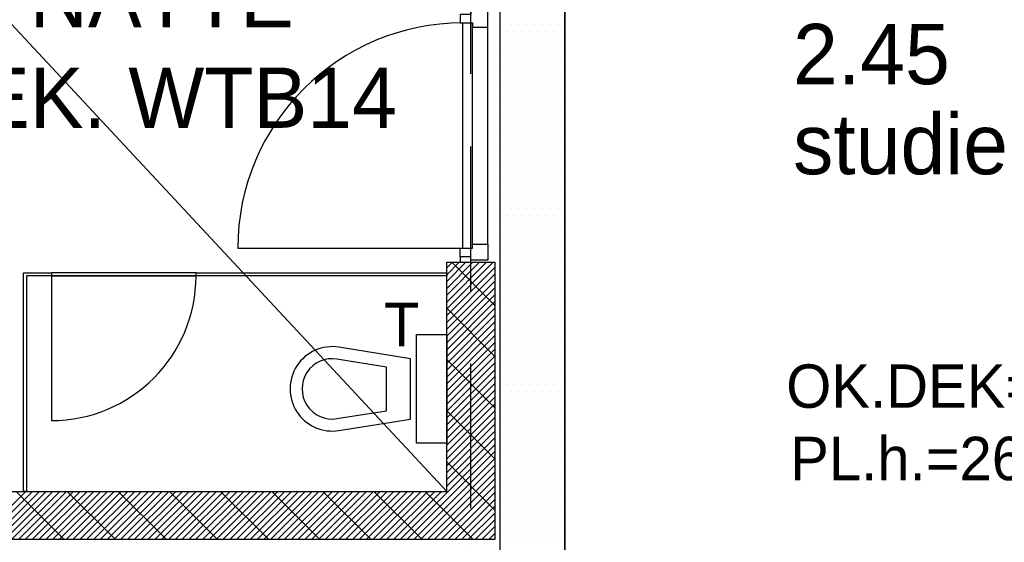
# Model space of a CAD drawing. Extents: x -1448 to 118900, y -195097 to 442500.
# Tile 38 of 103: x 30394 to 34479, y 408012 to 410178. Entities that reach past the tile are written whole.
import ezdxf

# ---------------------------------------------------------------- set-up
doc = ezdxf.new("R2010")
doc.units = 0
doc.header["$LTSCALE"] = 100
doc.linetypes.add('DASHDOT', pattern=[9, 6, -1.5, 0, -1.5])
doc.layers.get('0').update_dxf_attribs({"linetype": 'CONTINUOUS'})
for name, color, linetype in [('AL$7----_STRAMIEN', 1, 'DASHDOT'), ('AL22----_CAMPINGWANDJE', 1, 'CONTINUOUS'), ('AL28----_KONSTRUKTIE', 3, 'CONTINUOUS'), ('AL31----_DRAAIRICHTING', 1, 'CONTINUOUS'), ('AL32----_BINNENKOZ', 7, 'CONTINUOUS'), ('AL32----_DRAAIR', 7, 'CONTINUOUS'), ('AL74----_INRSANITAIR', 7, 'CONTINUOUS'), ('ALXAA---_GEWBETON', 12, 'CONTINUOUS'), ('ALXAB---_PREFABBETON', 1, 'CONTINUOUS'), ('BOUW', 8, 'CONTINUOUS'), ('KABELGOOT1', 8, 'CONTINUOUS'), ('WM521---', 1, 'CONTINUOUS')]:
    doc.layers.add(name, color=color, linetype=linetype)
doc.styles.add('BURO-018', font='BUROFONT.shx', dxfattribs={"height": 180})
doc.styles.add('BURO-025', font='BUROFONT.shx', dxfattribs={"height": 250})

# ---------------------------------------------------------------- blocks, each defined once
blk = doc.blocks.new('EH100000')
at = {"linetype": 'BYBLOCK'}
for p, q in [((1, 0.5), (0, 0.5)), ((1, 0.5, 1), (0, 0.5, 1)), ((0, -0.5, 1), (1, -0.5, 1)), ((1, -0.5), (0, -0.5))]:
    blk.add_line(p, q, dxfattribs=at)
at = {"linetype": 'BYBLOCK', "invisible_edges": 15}
for points in [[(1, -0.5), (0, -0.5), (0, 0.5), (1, 0.5)], [(0, 0.5), (1, 0.5), (1, 0.5, 1), (0, 0.5, 1)], [(0, -0.5, 1), (1, -0.5, 1), (1, -0.5), (0, -0.5)]]:
    blk.add_3dface(points, dxfattribs=at)

msp = doc.modelspace()

# ---------------------------------------------------------------- linework, layer by layer
at = {"layer": 'AL$7----_STRAMIEN', "color": 1}
msp.add_lwpolyline([(32265.4, 371249), (32265.4, 439880.9)], dxfattribs=at)
at = {"layer": 'AL22----_CAMPINGWANDJE', "color": 8}
for p, q in [((30408.9, 408222.7), (30408.9, 409129.2)), ((30408.9, 409129.2), (30525.4, 409129.2)), ((30525.4, 409116.2), (30421.9, 409116.2)), ((30421.9, 409116.2), (30421.9, 408222.7)), ((30525.4, 409129.2), (30525.4, 409116.2)), ((31125.4, 409116.2), (31125.4, 409129.2)), ((31125.4, 409129.2), (32165.4, 409129.2)), ((32165.4, 409116.2), (31125.4, 409116.2)), ((32165.4, 409129.2), (32165.4, 409116.2)), ((30421.9, 408222.7), (30408.9, 408222.7))]:
    msp.add_line(p, q, dxfattribs=at)
at = {"layer": 'AL28----_KONSTRUKTIE', "color": 8}
for p, q in [((32165.4, 408222.7), (32165.4, 409172.7)), ((32165.4, 409172.7), (32365.4, 409172.7)), ((32365.4, 409172.7), (32365.4, 408022.7)), ((29665.4, 408222.7), (32165.4, 408222.7)), ((32365.4, 408022.7), (29665.4, 408022.7))]:
    msp.add_line(p, q, dxfattribs=at)
at = {"layer": 'AL31----_DRAAIRICHTING', "color": 8}
for p, q in [((31125.4, 409116.2), (30525.4, 409116.2)), ((30525.4, 409116.2), (30525.4, 408516.2))]:
    msp.add_line(p, q, dxfattribs=at)
msp.add_arc((30525.4, 409116.2), 600, 270, 0, dxfattribs=at)
at = {"layer": 'AL32----_BINNENKOZ', "color": 8}
for p, q in [((31125.4, 409129.2), (30525.4, 409129.2)), ((30525.4, 409129.2), (30525.4, 409116.2)), ((30525.4, 409116.2), (31125.4, 409116.2)), ((31125.4, 409116.2), (31125.4, 409129.2))]:
    msp.add_line(p, q, dxfattribs=at)
for points in [[(32221.4, 410199.7), (32221.4, 410164.7), (32272.4, 410164.7), (32272.4, 410147.7), (32335.4, 410147.7), (32335.4, 410214.7), (32265.4, 410214.7), (32265.4, 410199.7), (32221.4, 410199.7)], [(32232.4, 409230.7), (32232.4, 410164.7)], [(32272.4, 409230.7), (32272.4, 410164.7)], [(32221.4, 409195.7), (32221.4, 409230.7), (32272.4, 409230.7), (32272.4, 409247.7), (32335.4, 409247.7), (32335.4, 409180.7), (32265.4, 409180.7), (32265.4, 409195.7), (32221.4, 409195.7)], [(32221.4, 409195.7), (32221.4, 409172.7), (32265.4, 409172.7), (32265.4, 409195.7)]]:
    msp.add_lwpolyline(points, dxfattribs=at)
at = {"layer": 'AL32----_BINNENKOZ', "color": 8, "linetype": 'CONTINUOUS'}
msp.add_lwpolyline([(32335.4, 409247.7), (32335.4, 410147.7)], dxfattribs=at)
at = {"layer": 'AL32----_DRAAIR', "color": 8}
msp.add_lwpolyline([(31298.4, 409230.7), (32232.4, 409230.7)], dxfattribs=at)
msp.add_arc((32232.4, 409230.7), 934, 90, 180, dxfattribs=at)
at = {"layer": 'AL74----_INRSANITAIR', "color": 8, "linetype": 'CONTINUOUS'}
msp.add_lwpolyline([(32165.4, 408422.7), (32040.4, 408422.7), (32040.4, 408872.7), (32165.4, 408872.7), (32165.4, 408422.7)], dxfattribs=at)
for points in [[(31718.2, 408475), (32015.4, 408522.7), (32015.4, 408772.7), (31718.2, 408820.5, 1.173599)], [(31710.2, 408524.3), (31915.4, 408557.3), (31915.4, 408738.2), (31710.2, 408771.1, 1.173599)]]:
    msp.add_lwpolyline(points, format="xyb", close=True, dxfattribs=at)
at = {"layer": 'ALXAA---_GEWBETON', "color": 8}
for p, q in [((32165.4, 409149.3), (32188.9, 409172.7)), ((32165.4, 409121), (32217.1, 409172.7)), ((32165.4, 409092.7), (32245.4, 409172.7)), ((32165.4, 409064.4), (32273.7, 409172.7)), ((32165.4, 409036.1), (32302, 409172.7)), ((32165.4, 409007.8), (32330.3, 409172.7)), ((32165.4, 408979.6), (32358.6, 409172.7)), ((32165.4, 408951.3), (32365.4, 409151.3)), ((32165.4, 408923), (32365.4, 409123)), ((32165.4, 408894.7), (32365.4, 409094.7)), ((32165.4, 408866.4), (32365.4, 409066.4)), ((32165.4, 408838.1), (32365.4, 409038.1)), ((32165.4, 408809.8), (32365.4, 409009.8)), ((32165.4, 408781.6), (32365.4, 408981.6)), ((32165.4, 408753.3), (32365.4, 408953.3)), ((32165.4, 408725), (32365.4, 408925)), ((32165.4, 408696.7), (32365.4, 408896.7)), ((32165.4, 408668.4), (32365.4, 408868.4)), ((32165.4, 408640.1), (32365.4, 408840.1)), ((32165.4, 408611.9), (32365.4, 408811.9)), ((32165.4, 408583.6), (32365.4, 408783.6)), ((32165.4, 408555.3), (32365.4, 408755.3)), ((32165.4, 408527), (32365.4, 408727)), ((32165.4, 408498.7), (32365.4, 408698.7)), ((32165.4, 408470.4), (32365.4, 408670.4)), ((32165.4, 408442.2), (32365.4, 408642.2)), ((32165.4, 408413.9), (32365.4, 408613.9)), ((32165.4, 408385.6), (32365.4, 408585.6)), ((32165.4, 408357.3), (32365.4, 408557.3)), ((32165.4, 408329), (32365.4, 408529)), ((32165.4, 408300.7), (32365.4, 408500.7)), ((32165.4, 408272.4), (32365.4, 408472.4)), ((31972.2, 408022.7), (32365.4, 408415.9)), ((32165.4, 408244.2), (32365.4, 408444.2)), ((32000.5, 408022.7), (32365.4, 408387.6)), ((32028.8, 408022.7), (32365.4, 408359.3)), ((32057.1, 408022.7), (32365.4, 408331)), ((32085.4, 408022.7), (32365.4, 408302.7)), ((32113.7, 408022.7), (32365.4, 408274.5)), ((32141.9, 408022.7), (32365.4, 408246.2)), ((30218.6, 408022.7), (30418.6, 408222.7)), ((30246.9, 408022.7), (30446.9, 408222.7)), ((30275.2, 408022.7), (30475.2, 408222.7)), ((30303.5, 408022.7), (30503.5, 408222.7)), ((30331.8, 408022.7), (30531.8, 408222.7)), ((30360, 408022.7), (30560, 408222.7)), ((30388.3, 408022.7), (30588.3, 408222.7)), ((30416.6, 408022.7), (30616.6, 408222.7)), ((30444.9, 408022.7), (30644.9, 408222.7)), ((30473.2, 408022.7), (30673.2, 408222.7)), ((30501.5, 408022.7), (30701.5, 408222.7)), ((30529.7, 408022.7), (30729.7, 408222.7)), ((30558, 408022.7), (30758, 408222.7)), ((30586.3, 408022.7), (30786.3, 408222.7)), ((30614.6, 408022.7), (30814.6, 408222.7)), ((30642.9, 408022.7), (30842.9, 408222.7)), ((30671.2, 408022.7), (30871.2, 408222.7)), ((30699.5, 408022.7), (30899.5, 408222.7)), ((30727.7, 408022.7), (30927.7, 408222.7)), ((30756, 408022.7), (30956, 408222.7)), ((30784.3, 408022.7), (30984.3, 408222.7)), ((30812.6, 408022.7), (31012.6, 408222.7)), ((30840.9, 408022.7), (31040.9, 408222.7)), ((30869.2, 408022.7), (31069.2, 408222.7)), ((30897.4, 408022.7), (31097.4, 408222.7)), ((30925.7, 408022.7), (31125.7, 408222.7)), ((30954, 408022.7), (31154, 408222.7)), ((30982.3, 408022.7), (31182.3, 408222.7)), ((31010.6, 408022.7), (31210.6, 408222.7)), ((31038.9, 408022.7), (31238.9, 408222.7)), ((31067.1, 408022.7), (31267.1, 408222.7)), ((31095.4, 408022.7), (31295.4, 408222.7)), ((31123.7, 408022.7), (31323.7, 408222.7)), ((31152, 408022.7), (31352, 408222.7)), ((31180.3, 408022.7), (31380.3, 408222.7)), ((31208.6, 408022.7), (31408.6, 408222.7)), ((31236.9, 408022.7), (31436.9, 408222.7)), ((31265.1, 408022.7), (31465.1, 408222.7)), ((31293.4, 408022.7), (31493.4, 408222.7)), ((31321.7, 408022.7), (31521.7, 408222.7)), ((31350, 408022.7), (31550, 408222.7)), ((31378.3, 408022.7), (31578.3, 408222.7)), ((31406.6, 408022.7), (31606.6, 408222.7)), ((31434.8, 408022.7), (31634.8, 408222.7)), ((31463.1, 408022.7), (31663.1, 408222.7)), ((31491.4, 408022.7), (31691.4, 408222.7)), ((31519.7, 408022.7), (31719.7, 408222.7)), ((31548, 408022.7), (31748, 408222.7)), ((31576.3, 408022.7), (31776.3, 408222.7)), ((31604.5, 408022.7), (31804.5, 408222.7)), ((31632.8, 408022.7), (31832.8, 408222.7)), ((31661.1, 408022.7), (31861.1, 408222.7)), ((31689.4, 408022.7), (31889.4, 408222.7)), ((31717.7, 408022.7), (31917.7, 408222.7)), ((31746, 408022.7), (31946, 408222.7)), ((31774.3, 408022.7), (31974.3, 408222.7)), ((31802.5, 408022.7), (32002.5, 408222.7)), ((31830.8, 408022.7), (32030.8, 408222.7)), ((31859.1, 408022.7), (32059.1, 408222.7)), ((31887.4, 408022.7), (32087.4, 408222.7)), ((31915.7, 408022.7), (32115.7, 408222.7)), ((31944, 408022.7), (32144, 408222.7)), ((32170.2, 408022.7), (32365.4, 408217.9)), ((32198.5, 408022.7), (32365.4, 408189.6)), ((32226.8, 408022.7), (32365.4, 408161.3)), ((32255.1, 408022.7), (32365.4, 408133)), ((32283.4, 408022.7), (32365.4, 408104.8)), ((32311.7, 408022.7), (32365.4, 408076.5)), ((32339.9, 408022.7), (32365.4, 408048.2)), ((32339.9, 408022.7), (32365.4, 408048.2))]:
    msp.add_line(p, q, dxfattribs=at)
at = {"layer": 'ALXAB---_PREFABBETON', "color": 8}
for p, q in [((32186.4, 409172.7), (32365.4, 408993.7)), ((32165.4, 408981.6), (32365.4, 408781.6)), ((32165.4, 408769.4), (32365.4, 408569.4)), ((32165.4, 408557.3), (32365.4, 408357.3)), ((32165.4, 408345.2), (32365.4, 408145.2)), ((30378.6, 408222.7), (30578.6, 408022.7)), ((30590.8, 408222.7), (30790.8, 408022.7)), ((30802.9, 408222.7), (31002.9, 408022.7)), ((31015, 408222.7), (31215, 408022.7)), ((31227.2, 408222.7), (31427.2, 408022.7)), ((31439.3, 408222.7), (31639.3, 408022.7)), ((31651.4, 408222.7), (31851.4, 408022.7)), ((31863.6, 408222.7), (32063.6, 408022.7)), ((32075.7, 408222.7), (32275.7, 408022.7))]:
    msp.add_line(p, q, dxfattribs=at)
at = {"layer": 'KABELGOOT1'}
for p, q in [((32400.9, 410159.5), (32400.9, 410159.5)), ((32416.8, 410127.7), (32416.8, 410127.7)), ((32432.6, 410159.5), (32432.6, 410159.5)), ((32448.5, 410127.7), (32448.5, 410127.7)), ((32464.4, 410159.5), (32464.4, 410159.5)), ((32480.2, 410127.7), (32480.2, 410127.7)), ((32496.1, 410159.5), (32496.1, 410159.5)), ((32512, 410127.7), (32512, 410127.7)), ((32527.9, 410159.5), (32527.9, 410159.5)), ((32543.8, 410127.7), (32543.8, 410127.7)), ((32559.6, 410159.5), (32559.6, 410159.5)), ((32575.5, 410127.7), (32575.5, 410127.7)), ((32591.4, 410159.5), (32591.4, 410159.5)), ((32607.2, 410127.7), (32607.2, 410127.7)), ((32623.1, 410159.5), (32623.1, 410159.5)), ((32639, 410127.7), (32639, 410127.7)), ((32654.9, 410159.5), (32654.9, 410159.5)), ((32400.9, 410096), (32400.9, 410096)), ((32432.6, 410096), (32432.6, 410096)), ((32464.4, 410096), (32464.4, 410096)), ((32496.1, 410096), (32496.1, 410096)), ((32527.9, 410096), (32527.9, 410096)), ((32559.6, 410096), (32559.6, 410096)), ((32591.4, 410096), (32591.4, 410096)), ((32623.1, 410096), (32623.1, 410096)), ((32654.9, 410096), (32654.9, 410096)), ((32416.8, 410064.2), (32416.8, 410064.2)), ((32448.5, 410064.2), (32448.5, 410064.2)), ((32480.2, 410064.2), (32480.2, 410064.2)), ((32512, 410064.2), (32512, 410064.2)), ((32543.8, 410064.2), (32543.8, 410064.2)), ((32575.5, 410064.2), (32575.5, 410064.2)), ((32607.2, 410064.2), (32607.2, 410064.2)), ((32639, 410064.2), (32639, 410064.2)), ((32400.9, 410032.5), (32400.9, 410032.5)), ((32432.6, 410032.5), (32432.6, 410032.5)), ((32464.4, 410032.5), (32464.4, 410032.5)), ((32496.1, 410032.5), (32496.1, 410032.5)), ((32527.9, 410032.5), (32527.9, 410032.5)), ((32559.6, 410032.5), (32559.6, 410032.5)), ((32591.4, 410032.5), (32591.4, 410032.5)), ((32623.1, 410032.5), (32623.1, 410032.5)), ((32654.9, 410032.5), (32654.9, 410032.5)), ((32400.9, 409969), (32400.9, 409969)), ((32416.8, 410000.7), (32416.8, 410000.7)), ((32432.6, 409969), (32432.6, 409969)), ((32448.5, 410000.7), (32448.5, 410000.7)), ((32464.4, 409969), (32464.4, 409969)), ((32480.2, 410000.7), (32480.2, 410000.7)), ((32496.1, 409969), (32496.1, 409969)), ((32512, 410000.7), (32512, 410000.7)), ((32527.9, 409969), (32527.9, 409969)), ((32543.8, 410000.7), (32543.8, 410000.7)), ((32559.6, 409969), (32559.6, 409969)), ((32575.5, 410000.7), (32575.5, 410000.7)), ((32591.4, 409969), (32591.4, 409969)), ((32607.2, 410000.7), (32607.2, 410000.7)), ((32623.1, 409969), (32623.1, 409969)), ((32639, 410000.7), (32639, 410000.7)), ((32654.9, 409969), (32654.9, 409969)), ((32416.8, 409937.2), (32416.8, 409937.2)), ((32448.5, 409937.2), (32448.5, 409937.2)), ((32480.2, 409937.2), (32480.2, 409937.2)), ((32512, 409937.2), (32512, 409937.2)), ((32543.8, 409937.2), (32543.8, 409937.2)), ((32575.5, 409937.2), (32575.5, 409937.2)), ((32607.2, 409937.2), (32607.2, 409937.2)), ((32639, 409937.2), (32639, 409937.2)), ((32400.9, 409905.5), (32400.9, 409905.5)), ((32432.6, 409905.5), (32432.6, 409905.5)), ((32464.4, 409905.5), (32464.4, 409905.5)), ((32496.1, 409905.5), (32496.1, 409905.5)), ((32527.9, 409905.5), (32527.9, 409905.5)), ((32559.6, 409905.5), (32559.6, 409905.5)), ((32591.4, 409905.5), (32591.4, 409905.5)), ((32623.1, 409905.5), (32623.1, 409905.5)), ((32654.9, 409905.5), (32654.9, 409905.5)), ((32400.9, 409842), (32400.9, 409842)), ((32416.8, 409873.7), (32416.8, 409873.7)), ((32432.6, 409842), (32432.6, 409842)), ((32448.5, 409873.7), (32448.5, 409873.7)), ((32464.4, 409842), (32464.4, 409842)), ((32480.2, 409873.7), (32480.2, 409873.7)), ((32496.1, 409842), (32496.1, 409842)), ((32512, 409873.7), (32512, 409873.7)), ((32527.9, 409842), (32527.9, 409842)), ((32543.8, 409873.7), (32543.8, 409873.7)), ((32559.6, 409842), (32559.6, 409842)), ((32575.5, 409873.7), (32575.5, 409873.7)), ((32591.4, 409842), (32591.4, 409842)), ((32607.2, 409873.7), (32607.2, 409873.7)), ((32623.1, 409842), (32623.1, 409842)), ((32639, 409873.7), (32639, 409873.7)), ((32654.9, 409842), (32654.9, 409842)), ((32416.8, 409810.2), (32416.8, 409810.2)), ((32448.5, 409810.2), (32448.5, 409810.2)), ((32480.2, 409810.2), (32480.2, 409810.2)), ((32512, 409810.2), (32512, 409810.2)), ((32543.8, 409810.2), (32543.8, 409810.2)), ((32575.5, 409810.2), (32575.5, 409810.2)), ((32607.2, 409810.2), (32607.2, 409810.2)), ((32639, 409810.2), (32639, 409810.2)), ((32400.9, 409778.5), (32400.9, 409778.5)), ((32432.6, 409778.5), (32432.6, 409778.5)), ((32464.4, 409778.5), (32464.4, 409778.5)), ((32496.1, 409778.5), (32496.1, 409778.5)), ((32527.9, 409778.5), (32527.9, 409778.5)), ((32559.6, 409778.5), (32559.6, 409778.5)), ((32591.4, 409778.5), (32591.4, 409778.5)), ((32623.1, 409778.5), (32623.1, 409778.5)), ((32654.9, 409778.5), (32654.9, 409778.5)), ((32416.8, 409746.7), (32416.8, 409746.7)), ((32448.5, 409746.7), (32448.5, 409746.7)), ((32480.2, 409746.7), (32480.2, 409746.7)), ((32512, 409746.7), (32512, 409746.7)), ((32543.8, 409746.7), (32543.8, 409746.7)), ((32575.5, 409746.7), (32575.5, 409746.7)), ((32607.2, 409746.7), (32607.2, 409746.7)), ((32639, 409746.7), (32639, 409746.7)), ((32400.9, 409715), (32400.9, 409715)), ((32416.8, 409683.2), (32416.8, 409683.2)), ((32432.6, 409715), (32432.6, 409715)), ((32448.5, 409683.2), (32448.5, 409683.2)), ((32464.4, 409715), (32464.4, 409715)), ((32480.2, 409683.2), (32480.2, 409683.2)), ((32496.1, 409715), (32496.1, 409715)), ((32512, 409683.2), (32512, 409683.2)), ((32527.9, 409715), (32527.9, 409715)), ((32543.8, 409683.2), (32543.8, 409683.2)), ((32559.6, 409715), (32559.6, 409715)), ((32575.5, 409683.2), (32575.5, 409683.2)), ((32591.4, 409715), (32591.4, 409715)), ((32607.2, 409683.2), (32607.2, 409683.2)), ((32623.1, 409715), (32623.1, 409715)), ((32639, 409683.2), (32639, 409683.2)), ((32654.9, 409715), (32654.9, 409715)), ((32400.9, 409651.5), (32400.9, 409651.5)), ((32432.6, 409651.5), (32432.6, 409651.5)), ((32464.4, 409651.5), (32464.4, 409651.5)), ((32496.1, 409651.5), (32496.1, 409651.5)), ((32527.9, 409651.5), (32527.9, 409651.5)), ((32559.6, 409651.5), (32559.6, 409651.5)), ((32591.4, 409651.5), (32591.4, 409651.5)), ((32623.1, 409651.5), (32623.1, 409651.5)), ((32654.9, 409651.5), (32654.9, 409651.5)), ((32416.8, 409619.7), (32416.8, 409619.7)), ((32448.5, 409619.7), (32448.5, 409619.7)), ((32480.2, 409619.7), (32480.2, 409619.7)), ((32512, 409619.7), (32512, 409619.7)), ((32543.8, 409619.7), (32543.8, 409619.7)), ((32575.5, 409619.7), (32575.5, 409619.7)), ((32607.2, 409619.7), (32607.2, 409619.7)), ((32639, 409619.7), (32639, 409619.7)), ((32400.9, 409588), (32400.9, 409588)), ((32416.8, 409556.2), (32416.8, 409556.2)), ((32432.6, 409588), (32432.6, 409588)), ((32448.5, 409556.2), (32448.5, 409556.2)), ((32464.4, 409588), (32464.4, 409588)), ((32480.2, 409556.2), (32480.2, 409556.2)), ((32496.1, 409588), (32496.1, 409588)), ((32512, 409556.2), (32512, 409556.2)), ((32527.9, 409588), (32527.9, 409588)), ((32543.8, 409556.2), (32543.8, 409556.2)), ((32559.6, 409588), (32559.6, 409588)), ((32575.5, 409556.2), (32575.5, 409556.2)), ((32591.4, 409588), (32591.4, 409588)), ((32607.2, 409556.2), (32607.2, 409556.2)), ((32623.1, 409588), (32623.1, 409588)), ((32639, 409556.2), (32639, 409556.2)), ((32654.9, 409588), (32654.9, 409588)), ((32400.9, 409524.5), (32400.9, 409524.5)), ((32432.6, 409524.5), (32432.6, 409524.5)), ((32464.4, 409524.5), (32464.4, 409524.5)), ((32496.1, 409524.5), (32496.1, 409524.5)), ((32527.9, 409524.5), (32527.9, 409524.5)), ((32559.6, 409524.5), (32559.6, 409524.5)), ((32591.4, 409524.5), (32591.4, 409524.5)), ((32623.1, 409524.5), (32623.1, 409524.5)), ((32654.9, 409524.5), (32654.9, 409524.5)), ((32416.8, 409492.7), (32416.8, 409492.7)), ((32448.5, 409492.7), (32448.5, 409492.7)), ((32480.2, 409492.7), (32480.2, 409492.7)), ((32512, 409492.7), (32512, 409492.7)), ((32543.8, 409492.7), (32543.8, 409492.7)), ((32575.5, 409492.7), (32575.5, 409492.7)), ((32607.2, 409492.7), (32607.2, 409492.7)), ((32639, 409492.7), (32639, 409492.7)), ((32400.9, 409461), (32400.9, 409461)), ((32432.6, 409461), (32432.6, 409461)), ((32464.4, 409461), (32464.4, 409461)), ((32496.1, 409461), (32496.1, 409461)), ((32527.9, 409461), (32527.9, 409461)), ((32559.6, 409461), (32559.6, 409461)), ((32591.4, 409461), (32591.4, 409461)), ((32623.1, 409461), (32623.1, 409461)), ((32654.9, 409461), (32654.9, 409461)), ((32400.9, 409397.5), (32400.9, 409397.5)), ((32416.8, 409429.2), (32416.8, 409429.2)), ((32432.6, 409397.5), (32432.6, 409397.5)), ((32448.5, 409429.2), (32448.5, 409429.2)), ((32464.4, 409397.5), (32464.4, 409397.5)), ((32480.2, 409429.2), (32480.2, 409429.2)), ((32496.1, 409397.5), (32496.1, 409397.5)), ((32512, 409429.2), (32512, 409429.2)), ((32527.9, 409397.5), (32527.9, 409397.5)), ((32543.8, 409429.2), (32543.8, 409429.2)), ((32559.6, 409397.5), (32559.6, 409397.5)), ((32575.5, 409429.2), (32575.5, 409429.2)), ((32591.4, 409397.5), (32591.4, 409397.5)), ((32607.2, 409429.2), (32607.2, 409429.2)), ((32623.1, 409397.5), (32623.1, 409397.5)), ((32639, 409429.2), (32639, 409429.2)), ((32654.9, 409397.5), (32654.9, 409397.5)), ((32416.8, 409365.7), (32416.8, 409365.7)), ((32448.5, 409365.7), (32448.5, 409365.7)), ((32480.2, 409365.7), (32480.2, 409365.7)), ((32512, 409365.7), (32512, 409365.7)), ((32543.8, 409365.7), (32543.8, 409365.7)), ((32575.5, 409365.7), (32575.5, 409365.7)), ((32607.2, 409365.7), (32607.2, 409365.7)), ((32639, 409365.7), (32639, 409365.7)), ((32400.9, 409334), (32400.9, 409334)), ((32432.6, 409334), (32432.6, 409334)), ((32464.4, 409334), (32464.4, 409334)), ((32496.1, 409334), (32496.1, 409334)), ((32527.9, 409334), (32527.9, 409334)), ((32559.6, 409334), (32559.6, 409334)), ((32591.4, 409334), (32591.4, 409334)), ((32623.1, 409334), (32623.1, 409334)), ((32654.9, 409334), (32654.9, 409334)), ((32400.9, 409270.5), (32400.9, 409270.5)), ((32416.8, 409302.2), (32416.8, 409302.2)), ((32432.6, 409270.5), (32432.6, 409270.5)), ((32448.5, 409302.2), (32448.5, 409302.2)), ((32464.4, 409270.5), (32464.4, 409270.5)), ((32480.2, 409302.2), (32480.2, 409302.2)), ((32496.1, 409270.5), (32496.1, 409270.5)), ((32512, 409302.2), (32512, 409302.2)), ((32527.9, 409270.5), (32527.9, 409270.5)), ((32543.8, 409302.2), (32543.8, 409302.2)), ((32559.6, 409270.5), (32559.6, 409270.5)), ((32575.5, 409302.2), (32575.5, 409302.2)), ((32591.4, 409270.5), (32591.4, 409270.5)), ((32607.2, 409302.2), (32607.2, 409302.2)), ((32623.1, 409270.5), (32623.1, 409270.5)), ((32639, 409302.2), (32639, 409302.2)), ((32654.9, 409270.5), (32654.9, 409270.5)), ((32416.8, 409238.7), (32416.8, 409238.7)), ((32448.5, 409238.7), (32448.5, 409238.7)), ((32480.2, 409238.7), (32480.2, 409238.7)), ((32512, 409238.7), (32512, 409238.7)), ((32543.8, 409238.7), (32543.8, 409238.7)), ((32575.5, 409238.7), (32575.5, 409238.7)), ((32607.2, 409238.7), (32607.2, 409238.7)), ((32639, 409238.7), (32639, 409238.7)), ((32400.9, 409207), (32400.9, 409207)), ((32432.6, 409207), (32432.6, 409207)), ((32464.4, 409207), (32464.4, 409207)), ((32496.1, 409207), (32496.1, 409207)), ((32527.9, 409207), (32527.9, 409207)), ((32559.6, 409207), (32559.6, 409207)), ((32591.4, 409207), (32591.4, 409207)), ((32623.1, 409207), (32623.1, 409207)), ((32654.9, 409207), (32654.9, 409207)), ((32416.8, 409175.2), (32416.8, 409175.2)), ((32448.5, 409175.2), (32448.5, 409175.2)), ((32480.2, 409175.2), (32480.2, 409175.2)), ((32512, 409175.2), (32512, 409175.2)), ((32543.8, 409175.2), (32543.8, 409175.2)), ((32575.5, 409175.2), (32575.5, 409175.2)), ((32607.2, 409175.2), (32607.2, 409175.2)), ((32639, 409175.2), (32639, 409175.2)), ((32400.9, 409143.5), (32400.9, 409143.5)), ((32416.8, 409111.7), (32416.8, 409111.7)), ((32432.6, 409143.5), (32432.6, 409143.5)), ((32448.5, 409111.7), (32448.5, 409111.7)), ((32464.4, 409143.5), (32464.4, 409143.5)), ((32480.2, 409111.7), (32480.2, 409111.7)), ((32496.1, 409143.5), (32496.1, 409143.5)), ((32512, 409111.7), (32512, 409111.7)), ((32527.9, 409143.5), (32527.9, 409143.5)), ((32543.8, 409111.7), (32543.8, 409111.7)), ((32559.6, 409143.5), (32559.6, 409143.5)), ((32575.5, 409111.7), (32575.5, 409111.7)), ((32591.4, 409143.5), (32591.4, 409143.5)), ((32607.2, 409111.7), (32607.2, 409111.7)), ((32623.1, 409143.5), (32623.1, 409143.5)), ((32639, 409111.7), (32639, 409111.7)), ((32654.9, 409143.5), (32654.9, 409143.5)), ((32400.9, 409080), (32400.9, 409080)), ((32432.6, 409080), (32432.6, 409080)), ((32464.4, 409080), (32464.4, 409080)), ((32496.1, 409080), (32496.1, 409080)), ((32527.9, 409080), (32527.9, 409080)), ((32559.6, 409080), (32559.6, 409080)), ((32591.4, 409080), (32591.4, 409080)), ((32623.1, 409080), (32623.1, 409080)), ((32654.9, 409080), (32654.9, 409080)), ((32416.8, 409048.2), (32416.8, 409048.2)), ((32448.5, 409048.2), (32448.5, 409048.2)), ((32480.2, 409048.2), (32480.2, 409048.2)), ((32512, 409048.2), (32512, 409048.2)), ((32543.8, 409048.2), (32543.8, 409048.2)), ((32575.5, 409048.2), (32575.5, 409048.2)), ((32607.2, 409048.2), (32607.2, 409048.2)), ((32639, 409048.2), (32639, 409048.2)), ((32400.9, 409016.5), (32400.9, 409016.5)), ((32416.8, 408984.7), (32416.8, 408984.7)), ((32432.6, 409016.5), (32432.6, 409016.5)), ((32448.5, 408984.7), (32448.5, 408984.7)), ((32464.4, 409016.5), (32464.4, 409016.5)), ((32480.2, 408984.7), (32480.2, 408984.7)), ((32496.1, 409016.5), (32496.1, 409016.5)), ((32512, 408984.7), (32512, 408984.7)), ((32527.9, 409016.5), (32527.9, 409016.5)), ((32543.8, 408984.7), (32543.8, 408984.7)), ((32559.6, 409016.5), (32559.6, 409016.5)), ((32575.5, 408984.7), (32575.5, 408984.7)), ((32591.4, 409016.5), (32591.4, 409016.5)), ((32607.2, 408984.7), (32607.2, 408984.7)), ((32623.1, 409016.5), (32623.1, 409016.5)), ((32639, 408984.7), (32639, 408984.7)), ((32654.9, 409016.5), (32654.9, 409016.5)), ((32400.9, 408953), (32400.9, 408953)), ((32432.6, 408953), (32432.6, 408953)), ((32464.4, 408953), (32464.4, 408953)), ((32496.1, 408953), (32496.1, 408953)), ((32527.9, 408953), (32527.9, 408953)), ((32559.6, 408953), (32559.6, 408953)), ((32591.4, 408953), (32591.4, 408953)), ((32623.1, 408953), (32623.1, 408953)), ((32654.9, 408953), (32654.9, 408953)), ((32416.8, 408921.2), (32416.8, 408921.2)), ((32448.5, 408921.2), (32448.5, 408921.2)), ((32480.2, 408921.2), (32480.2, 408921.2)), ((32512, 408921.2), (32512, 408921.2)), ((32543.8, 408921.2), (32543.8, 408921.2)), ((32575.5, 408921.2), (32575.5, 408921.2)), ((32607.2, 408921.2), (32607.2, 408921.2)), ((32639, 408921.2), (32639, 408921.2)), ((32400.9, 408889.5), (32400.9, 408889.5)), ((32416.8, 408857.7), (32416.8, 408857.7)), ((32432.6, 408889.5), (32432.6, 408889.5)), ((32448.5, 408857.7), (32448.5, 408857.7)), ((32464.4, 408889.5), (32464.4, 408889.5)), ((32480.2, 408857.7), (32480.2, 408857.7)), ((32496.1, 408889.5), (32496.1, 408889.5)), ((32512, 408857.7), (32512, 408857.7)), ((32527.9, 408889.5), (32527.9, 408889.5)), ((32543.8, 408857.7), (32543.8, 408857.7)), ((32559.6, 408889.5), (32559.6, 408889.5)), ((32575.5, 408857.7), (32575.5, 408857.7)), ((32591.4, 408889.5), (32591.4, 408889.5)), ((32607.2, 408857.7), (32607.2, 408857.7)), ((32623.1, 408889.5), (32623.1, 408889.5)), ((32639, 408857.7), (32639, 408857.7)), ((32654.9, 408889.5), (32654.9, 408889.5)), ((32400.9, 408826), (32400.9, 408826)), ((32432.6, 408826), (32432.6, 408826)), ((32464.4, 408826), (32464.4, 408826)), ((32496.1, 408826), (32496.1, 408826)), ((32527.9, 408826), (32527.9, 408826)), ((32559.6, 408826), (32559.6, 408826)), ((32591.4, 408826), (32591.4, 408826)), ((32623.1, 408826), (32623.1, 408826)), ((32654.9, 408826), (32654.9, 408826)), ((32416.8, 408794.2), (32416.8, 408794.2)), ((32448.5, 408794.2), (32448.5, 408794.2)), ((32480.2, 408794.2), (32480.2, 408794.2)), ((32512, 408794.2), (32512, 408794.2)), ((32543.8, 408794.2), (32543.8, 408794.2)), ((32575.5, 408794.2), (32575.5, 408794.2)), ((32607.2, 408794.2), (32607.2, 408794.2)), ((32639, 408794.2), (32639, 408794.2)), ((32400.9, 408762.5), (32400.9, 408762.5)), ((32432.6, 408762.5), (32432.6, 408762.5)), ((32464.4, 408762.5), (32464.4, 408762.5)), ((32496.1, 408762.5), (32496.1, 408762.5)), ((32527.9, 408762.5), (32527.9, 408762.5)), ((32559.6, 408762.5), (32559.6, 408762.5)), ((32591.4, 408762.5), (32591.4, 408762.5)), ((32623.1, 408762.5), (32623.1, 408762.5)), ((32654.9, 408762.5), (32654.9, 408762.5)), ((32400.9, 408699), (32400.9, 408699)), ((32416.8, 408730.7), (32416.8, 408730.7)), ((32432.6, 408699), (32432.6, 408699)), ((32448.5, 408730.7), (32448.5, 408730.7)), ((32464.4, 408699), (32464.4, 408699)), ((32480.2, 408730.7), (32480.2, 408730.7)), ((32496.1, 408699), (32496.1, 408699)), ((32512, 408730.7), (32512, 408730.7)), ((32527.9, 408699), (32527.9, 408699)), ((32543.8, 408730.7), (32543.8, 408730.7)), ((32559.6, 408699), (32559.6, 408699)), ((32575.5, 408730.7), (32575.5, 408730.7)), ((32591.4, 408699), (32591.4, 408699)), ((32607.2, 408730.7), (32607.2, 408730.7)), ((32623.1, 408699), (32623.1, 408699)), ((32639, 408730.7), (32639, 408730.7)), ((32654.9, 408699), (32654.9, 408699)), ((32416.8, 408667.2), (32416.8, 408667.2)), ((32448.5, 408667.2), (32448.5, 408667.2)), ((32480.2, 408667.2), (32480.2, 408667.2)), ((32512, 408667.2), (32512, 408667.2)), ((32543.8, 408667.2), (32543.8, 408667.2)), ((32575.5, 408667.2), (32575.5, 408667.2)), ((32607.2, 408667.2), (32607.2, 408667.2)), ((32639, 408667.2), (32639, 408667.2)), ((32400.9, 408635.5), (32400.9, 408635.5)), ((32432.6, 408635.5), (32432.6, 408635.5)), ((32464.4, 408635.5), (32464.4, 408635.5)), ((32496.1, 408635.5), (32496.1, 408635.5)), ((32527.9, 408635.5), (32527.9, 408635.5)), ((32559.6, 408635.5), (32559.6, 408635.5)), ((32591.4, 408635.5), (32591.4, 408635.5)), ((32623.1, 408635.5), (32623.1, 408635.5)), ((32654.9, 408635.5), (32654.9, 408635.5)), ((32400.9, 408572), (32400.9, 408572)), ((32416.8, 408603.7), (32416.8, 408603.7)), ((32432.6, 408572), (32432.6, 408572)), ((32448.5, 408603.7), (32448.5, 408603.7)), ((32464.4, 408572), (32464.4, 408572)), ((32480.2, 408603.7), (32480.2, 408603.7)), ((32496.1, 408572), (32496.1, 408572)), ((32512, 408603.7), (32512, 408603.7)), ((32527.9, 408572), (32527.9, 408572)), ((32543.8, 408603.7), (32543.8, 408603.7)), ((32559.6, 408572), (32559.6, 408572)), ((32575.5, 408603.7), (32575.5, 408603.7)), ((32591.4, 408572), (32591.4, 408572)), ((32607.2, 408603.7), (32607.2, 408603.7)), ((32623.1, 408572), (32623.1, 408572)), ((32639, 408603.7), (32639, 408603.7)), ((32654.9, 408572), (32654.9, 408572)), ((32416.8, 408540.2), (32416.8, 408540.2)), ((32448.5, 408540.2), (32448.5, 408540.2)), ((32480.2, 408540.2), (32480.2, 408540.2)), ((32512, 408540.2), (32512, 408540.2)), ((32543.8, 408540.2), (32543.8, 408540.2)), ((32575.5, 408540.2), (32575.5, 408540.2)), ((32607.2, 408540.2), (32607.2, 408540.2)), ((32639, 408540.2), (32639, 408540.2)), ((32400.9, 408508.5), (32400.9, 408508.5)), ((32432.6, 408508.5), (32432.6, 408508.5)), ((32464.4, 408508.5), (32464.4, 408508.5)), ((32496.1, 408508.5), (32496.1, 408508.5)), ((32527.9, 408508.5), (32527.9, 408508.5)), ((32559.6, 408508.5), (32559.6, 408508.5)), ((32591.4, 408508.5), (32591.4, 408508.5)), ((32623.1, 408508.5), (32623.1, 408508.5)), ((32654.9, 408508.5), (32654.9, 408508.5)), ((32416.8, 408476.7), (32416.8, 408476.7)), ((32448.5, 408476.7), (32448.5, 408476.7)), ((32480.2, 408476.7), (32480.2, 408476.7)), ((32512, 408476.7), (32512, 408476.7)), ((32543.8, 408476.7), (32543.8, 408476.7)), ((32575.5, 408476.7), (32575.5, 408476.7)), ((32607.2, 408476.7), (32607.2, 408476.7)), ((32639, 408476.7), (32639, 408476.7)), ((32400.9, 408445), (32400.9, 408445)), ((32416.8, 408413.2), (32416.8, 408413.2)), ((32432.6, 408445), (32432.6, 408445)), ((32448.5, 408413.2), (32448.5, 408413.2)), ((32464.4, 408445), (32464.4, 408445)), ((32480.2, 408413.2), (32480.2, 408413.2)), ((32496.1, 408445), (32496.1, 408445)), ((32512, 408413.2), (32512, 408413.2)), ((32527.9, 408445), (32527.9, 408445)), ((32543.8, 408413.2), (32543.8, 408413.2)), ((32559.6, 408445), (32559.6, 408445)), ((32575.5, 408413.2), (32575.5, 408413.2)), ((32591.4, 408445), (32591.4, 408445)), ((32607.2, 408413.2), (32607.2, 408413.2)), ((32623.1, 408445), (32623.1, 408445)), ((32639, 408413.2), (32639, 408413.2)), ((32654.9, 408445), (32654.9, 408445)), ((32400.9, 408381.5), (32400.9, 408381.5)), ((32432.6, 408381.5), (32432.6, 408381.5)), ((32464.4, 408381.5), (32464.4, 408381.5)), ((32496.1, 408381.5), (32496.1, 408381.5)), ((32527.9, 408381.5), (32527.9, 408381.5)), ((32559.6, 408381.5), (32559.6, 408381.5)), ((32591.4, 408381.5), (32591.4, 408381.5)), ((32623.1, 408381.5), (32623.1, 408381.5)), ((32654.9, 408381.5), (32654.9, 408381.5)), ((32416.8, 408349.7), (32416.8, 408349.7)), ((32448.5, 408349.7), (32448.5, 408349.7)), ((32480.2, 408349.7), (32480.2, 408349.7)), ((32512, 408349.7), (32512, 408349.7)), ((32543.8, 408349.7), (32543.8, 408349.7)), ((32575.5, 408349.7), (32575.5, 408349.7)), ((32607.2, 408349.7), (32607.2, 408349.7)), ((32639, 408349.7), (32639, 408349.7)), ((32400.9, 408318), (32400.9, 408318)), ((32416.8, 408286.2), (32416.8, 408286.2)), ((32432.6, 408318), (32432.6, 408318)), ((32448.5, 408286.2), (32448.5, 408286.2)), ((32464.4, 408318), (32464.4, 408318)), ((32480.2, 408286.2), (32480.2, 408286.2)), ((32496.1, 408318), (32496.1, 408318)), ((32512, 408286.2), (32512, 408286.2)), ((32527.9, 408318), (32527.9, 408318)), ((32543.8, 408286.2), (32543.8, 408286.2)), ((32559.6, 408318), (32559.6, 408318)), ((32575.5, 408286.2), (32575.5, 408286.2)), ((32591.4, 408318), (32591.4, 408318)), ((32607.2, 408286.2), (32607.2, 408286.2)), ((32623.1, 408318), (32623.1, 408318)), ((32639, 408286.2), (32639, 408286.2)), ((32654.9, 408318), (32654.9, 408318)), ((32400.9, 408254.5), (32400.9, 408254.5)), ((32432.6, 408254.5), (32432.6, 408254.5)), ((32464.4, 408254.5), (32464.4, 408254.5)), ((32496.1, 408254.5), (32496.1, 408254.5)), ((32527.9, 408254.5), (32527.9, 408254.5)), ((32559.6, 408254.5), (32559.6, 408254.5)), ((32591.4, 408254.5), (32591.4, 408254.5)), ((32623.1, 408254.5), (32623.1, 408254.5)), ((32654.9, 408254.5), (32654.9, 408254.5)), ((32416.8, 408222.7), (32416.8, 408222.7)), ((32448.5, 408222.7), (32448.5, 408222.7)), ((32480.2, 408222.7), (32480.2, 408222.7)), ((32512, 408222.7), (32512, 408222.7)), ((32543.8, 408222.7), (32543.8, 408222.7)), ((32575.5, 408222.7), (32575.5, 408222.7)), ((32607.2, 408222.7), (32607.2, 408222.7)), ((32639, 408222.7), (32639, 408222.7)), ((32400.9, 408191), (32400.9, 408191)), ((32432.6, 408191), (32432.6, 408191)), ((32464.4, 408191), (32464.4, 408191)), ((32496.1, 408191), (32496.1, 408191)), ((32527.9, 408191), (32527.9, 408191)), ((32559.6, 408191), (32559.6, 408191)), ((32591.4, 408191), (32591.4, 408191)), ((32623.1, 408191), (32623.1, 408191)), ((32654.9, 408191), (32654.9, 408191)), ((32400.9, 408127.5), (32400.9, 408127.5)), ((32416.8, 408159.2), (32416.8, 408159.2)), ((32432.6, 408127.5), (32432.6, 408127.5)), ((32448.5, 408159.2), (32448.5, 408159.2)), ((32464.4, 408127.5), (32464.4, 408127.5)), ((32480.2, 408159.2), (32480.2, 408159.2)), ((32496.1, 408127.5), (32496.1, 408127.5)), ((32512, 408159.2), (32512, 408159.2)), ((32527.9, 408127.5), (32527.9, 408127.5)), ((32543.8, 408159.2), (32543.8, 408159.2)), ((32559.6, 408127.5), (32559.6, 408127.5)), ((32575.5, 408159.2), (32575.5, 408159.2)), ((32591.4, 408127.5), (32591.4, 408127.5)), ((32607.2, 408159.2), (32607.2, 408159.2)), ((32623.1, 408127.5), (32623.1, 408127.5)), ((32639, 408159.2), (32639, 408159.2)), ((32654.9, 408127.5), (32654.9, 408127.5)), ((32416.8, 408095.7), (32416.8, 408095.7)), ((32448.5, 408095.7), (32448.5, 408095.7)), ((32480.2, 408095.7), (32480.2, 408095.7)), ((32512, 408095.7), (32512, 408095.7)), ((32543.8, 408095.7), (32543.8, 408095.7)), ((32575.5, 408095.7), (32575.5, 408095.7)), ((32607.2, 408095.7), (32607.2, 408095.7)), ((32639, 408095.7), (32639, 408095.7)), ((32400.9, 408064), (32400.9, 408064)), ((32432.6, 408064), (32432.6, 408064)), ((32464.4, 408064), (32464.4, 408064)), ((32496.1, 408064), (32496.1, 408064)), ((32527.9, 408064), (32527.9, 408064)), ((32559.6, 408064), (32559.6, 408064)), ((32591.4, 408064), (32591.4, 408064)), ((32623.1, 408064), (32623.1, 408064)), ((32654.9, 408064), (32654.9, 408064)), ((32416.8, 408032.2), (32416.8, 408032.2)), ((32448.5, 408032.2), (32448.5, 408032.2)), ((32480.2, 408032.2), (32480.2, 408032.2)), ((32512, 408032.2), (32512, 408032.2)), ((32543.8, 408032.2), (32543.8, 408032.2)), ((32575.5, 408032.2), (32575.5, 408032.2)), ((32607.2, 408032.2), (32607.2, 408032.2)), ((32639, 408032.2), (32639, 408032.2))]:
    msp.add_line(p, q, dxfattribs=at)
at = {"layer": 'WM521---'}
msp.add_line((25965.4, 414872.7), (32165.4, 408222.7), dxfattribs=at)

# ---------------------------------------------------------------- block references
at = {"layer": 'KABELGOOT1', "xscale": 5989.999999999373, "yscale": 270, "zscale": 60, "rotation": 90}
msp.add_blockref('EH100000', (32521.1, 405427.3, 3650), dxfattribs=at)

# ---------------------------------------------------------------- texts
at = {"layer": 'BOUW', "style": 'BURO-025'}
for s, p in [('2.45', (33602.5, 409910.7)), ('studieplekken', (33602.5, 409537.6))]:
    msp.add_text(s, height=250, dxfattribs=at).set_placement(p)
at = {"layer": 'BOUW', "color": 1, "style": 'BURO-018'}
for s, p in [('T', (31905, 408824.6)), ('OK.DEK=3210+VL', (33574.1, 408569.1)), ('PL.h.=2600+vl', (33590.7, 408269.1))]:
    msp.add_text(s, height=180, dxfattribs=at).set_placement(p)
at = {"layer": 'WM521---', "color": 2, "style": 'BURO-025'}
for s, p in [('VOOR DETAIL NATTE ', (28095, 410146.6)), ('GROEP ZIE TEK. WTB14', (28095, 409729.9))]:
    msp.add_text(s, height=250, dxfattribs=at).set_placement(p)

doc.saveas('drawing.dxf')
